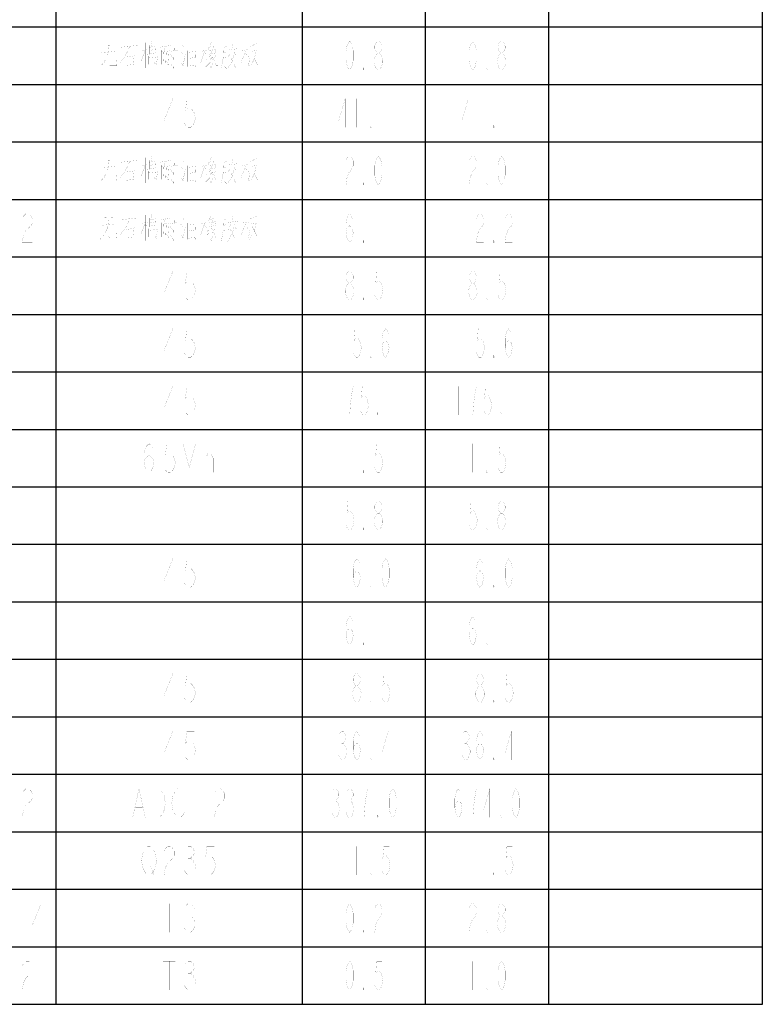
# Model space of a CAD drawing. Header units: millimetres. Extents: x 0 to 8480361154, y -14382841229 to 497.
# Tile 11 of 24: x 724 to 815, y 7 to 127. Entities that reach past the tile are written whole.
import ezdxf

# ---------------------------------------------------------------- set-up
doc = ezdxf.new("R2010")
doc.units = ezdxf.units.MM
doc.header["$LTSCALE"] = 16.335
doc.layers.get('0').update_dxf_attribs({"linetype": 'CONTINUOUS'})
doc.layers.add('040008810005_DXF_TABLE', color=7, linetype='CONTINUOUS')

# ---------------------------------------------------------------- blocks, each defined once
blk = doc.blocks.new('TABLE_BL1', base_point=(609.38, 251.64))
at = {"layer": '040008810005_DXF_TABLE', "color": 2, "linetype": 'Continuous'}
for p, q in [((728.87, 6.64), (728.87, 496.64)), ((758.87, 6.64), (758.87, 496.64)), ((773.87, 6.64), (773.87, 496.64)), ((788.87, 6.64), (788.87, 496.64)), ((814.87, 6.64), (814.87, 496.64)), ((634.87, 125.64), (814.87, 125.64)), ((634.87, 118.64), (814.87, 118.64)), ((634.87, 111.64), (814.87, 111.64)), ((634.87, 104.64), (814.87, 104.64)), ((634.87, 97.64), (814.87, 97.64)), ((634.87, 90.64), (814.87, 90.64)), ((634.87, 83.64), (814.87, 83.64)), ((634.87, 76.64), (814.87, 76.64)), ((634.87, 69.64), (814.87, 69.64)), ((634.87, 62.64), (814.87, 62.64)), ((634.87, 55.64), (814.87, 55.64)), ((634.87, 48.64), (814.87, 48.64)), ((634.87, 41.64), (814.87, 41.64)), ((634.87, 34.64), (814.87, 34.64)), ((634.87, 27.64), (814.87, 27.64)), ((634.87, 20.64), (814.87, 20.64)), ((634.87, 13.64), (814.87, 13.64)), ((634.87, 6.64), (814.87, 6.64))]:
    blk.add_line(p, q, dxfattribs=at)
at = {"layer": '040008810005_DXF_TABLE', "color": 5, "linetype": 'Continuous', "const_width": 0.01}
for points in [[(725.37, 123.89), (725.37, 120.39)], [(739.72, 123.72), (739.72, 120.62)], [(740.54, 123.84), (740.42, 123.27)], [(743.28, 123.72), (743.17, 120.62), (742.82, 121.24)], [(745.38, 123.72), (745.38, 121.01)], [(746.96, 123.72), (746.96, 120.62)], [(747.77, 123.72), (747.37, 122.88)], [(750.28, 123.67), (750.4, 123.16)], [(751.97, 123.67), (751.97, 120.56)], [(752.5, 123.5), (752.5, 121.97), (752.27, 120.84)], [(752.5, 123.27), (753.37, 123.61)], [(764.62, 120.39), (764.4, 120.68), (764.29, 120.98), (764.18, 121.56), (764.18, 122.73), (764.29, 123.31), (764.4, 123.6), (764.62, 123.89), (764.84, 123.6), (764.94, 123.31), (765.05, 122.73), (765.05, 121.56), (764.94, 120.98), (764.84, 120.68), (764.62, 120.39)], [(768.01, 122.43), (767.79, 122.73), (767.68, 123.02), (767.68, 123.31), (767.79, 123.6), (768.01, 123.89), (768.23, 123.89), (768.44, 123.6), (768.55, 123.31), (768.55, 123.02), (768.44, 122.73), (768.23, 122.43)], [(779.62, 120.39), (779.4, 120.68), (779.29, 120.98), (779.18, 121.56), (779.18, 122.73), (779.29, 123.31), (779.4, 123.6), (779.62, 123.89), (779.84, 123.6), (779.94, 123.31), (780.05, 122.73), (780.05, 121.56), (779.94, 120.98), (779.84, 120.68), (779.62, 120.39)], [(783.01, 122.43), (782.79, 122.73), (782.68, 123.02), (782.68, 123.31), (782.79, 123.6), (783.01, 123.89), (783.23, 123.89), (783.44, 123.6), (783.55, 123.31), (783.55, 123.02), (783.44, 122.73), (783.23, 122.43)], [(734.42, 122.48), (736.11, 122.65)], [(734.71, 123.38), (735.87, 123.44)], [(735.17, 122.2), (735.29, 123.38)], [(735.29, 121.13), (735.29, 122.59)], [(737.86, 123.27), (737.39, 122.26), (736.69, 121.3)], [(736.75, 123.16), (738.79, 123.38)], [(739.72, 122.71), (739.2, 121.41)], [(739.32, 122.71), (740.02, 122.88)], [(739.72, 122.59), (740.02, 122.26)], [(740.25, 122.31), (740.25, 123.38)], [(740.95, 123.27), (740.25, 123.16)], [(740.25, 122.76), (740.77, 122.88)], [(740.25, 122.37), (741.01, 122.48)], [(740.6, 122.37), (740.6, 120.62)], [(741.01, 123.38), (740.95, 122.48)], [(741.59, 123.16), (742.82, 123.38)], [(741.71, 121.07), (741.71, 122.82)], [(741.71, 122.59), (742.64, 122.71)], [(742, 122.59), (741.94, 121.3)], [(742, 122.59), (742.17, 123.27)], [(742.23, 121.24), (742.29, 122.65)], [(742.64, 122.82), (742.52, 121.01), (742.35, 121.41)], [(742.76, 122.65), (743.69, 122.82)], [(742.76, 122.31), (743.05, 121.86)], [(744.04, 122.65), (744.33, 122.31)], [(744.16, 121.24), (744.33, 120.9), (744.62, 122.37)], [(744.27, 123.44), (744.51, 123.05)], [(744.92, 122.76), (744.92, 120.79)], [(744.92, 122.54), (745.91, 122.65)], [(745.91, 122.76), (745.85, 120.79)], [(746.96, 122.71), (746.49, 121.3)], [(746.55, 122.65), (747.25, 122.82)], [(746.96, 122.48), (747.19, 122.2)], [(747.89, 122.82), (747.77, 122.26), (747.19, 121.63)], [(747.48, 122.76), (748.36, 122.93)], [(747.48, 122.88), (747.48, 122.2)], [(747.48, 122.31), (748.36, 122.48)], [(747.54, 123.16), (748.07, 123.33)], [(748.12, 123.38), (747.89, 122.88)], [(748.36, 122.99), (748.3, 122.48)], [(749.29, 123.38), (749.23, 121.92)], [(749.29, 123.16), (749.64, 123.22)], [(749.29, 122.48), (749.58, 122.59)], [(749.64, 123.38), (749.64, 120.62)], [(749.82, 122.82), (751.04, 122.99)], [(750.11, 122.54), (749.82, 121.92)], [(750.52, 122.65), (750.81, 122.03)], [(751.97, 122.71), (751.39, 121.3)], [(752.38, 122.88), (751.57, 122.76)], [(751.97, 122.37), (752.32, 121.97)], [(753.26, 122.82), (753.02, 121.75), (752.79, 121.3), (752.38, 120.79)], [(752.67, 122.65), (753.26, 122.76)], [(752.73, 122.37), (753.43, 120.96), (753.55, 120.96)], [(768.01, 120.39), (767.79, 120.68), (767.68, 120.98), (767.57, 121.27), (767.57, 121.56), (767.68, 121.85), (767.79, 122.14), (768.01, 122.43), (768.23, 122.43), (768.44, 122.14), (768.55, 121.85), (768.66, 121.56), (768.66, 121.27), (768.55, 120.98), (768.44, 120.68), (768.23, 120.39), (768.01, 120.39)], [(783.01, 120.39), (782.79, 120.68), (782.68, 120.98), (782.57, 121.27), (782.57, 121.56), (782.68, 121.85), (782.79, 122.14), (783.01, 122.43), (783.23, 122.43), (783.44, 122.14), (783.55, 121.85), (783.66, 121.56), (783.66, 121.27), (783.55, 120.98), (783.44, 120.68), (783.23, 120.39), (783.01, 120.39)], [(734.71, 121.3), (734.24, 120.79)], [(735.17, 122.2), (734.71, 121.3)], [(735.29, 121.13), (735.41, 120.9), (736.28, 120.9), (736.22, 121.63)], [(737.39, 122.2), (737.39, 120.84)], [(737.39, 121.97), (738.32, 122.09)], [(738.38, 121.07), (737.39, 120.96)], [(738.38, 122.2), (738.27, 121.07)], [(740.13, 122.09), (740.13, 121.07)], [(740.13, 121.86), (741.18, 121.97)], [(741.07, 120.9), (740.83, 121.35)], [(741.24, 122.09), (741.07, 120.9)], [(745.03, 121.8), (745.85, 121.92)], [(747.95, 121.63), (747.07, 120.73)], [(747.89, 121.92), (747.25, 121.3)], [(747.77, 122.2), (747.95, 121.8), (747.95, 121.3), (747.77, 120.56)], [(748.3, 122.14), (747.95, 121.69)], [(748.07, 121.69), (748.36, 120.9), (748.59, 120.9)], [(749.23, 121.92), (749, 120.56)], [(749.23, 121.86), (749.58, 121.92)], [(750.52, 122.2), (750.34, 121.52), (749.76, 120.51)], [(750.11, 121.97), (750.75, 120.62), (751.04, 120.62)], [(744.92, 120.9), (745.85, 121.01)], [(747.77, 120.56), (747.6, 120.84)], [(749.64, 120.56), (749.41, 120.79)], [(766.37, 120.39), (766.26, 120.39), (766.26, 120.68), (766.37, 120.39)], [(781.37, 120.39), (781.26, 120.39), (781.26, 120.68), (781.37, 120.39)], [(725.37, 116.89), (725.37, 113.39)], [(743.1, 113.39), (743.1, 116.89), (742.03, 114.27), (743.41, 114.27)], [(745.7, 116.89), (744.79, 116.89), (744.63, 115.43), (744.94, 115.73), (745.24, 115.73), (745.55, 115.43), (745.7, 115.14), (745.86, 114.56), (745.7, 113.98), (745.55, 113.68), (745.24, 113.39), (744.94, 113.39), (744.63, 113.68), (744.48, 113.98)], [(764.07, 113.39), (764.07, 116.89), (763.3, 114.27), (764.29, 114.27)], [(765.49, 116.89), (765.49, 113.39)], [(768.99, 116.89), (768.99, 113.39)], [(779.07, 113.39), (779.07, 116.89), (778.3, 114.27), (779.29, 114.27)], [(780.49, 116.89), (780.49, 113.39)], [(783.99, 116.89), (783.99, 113.39)], [(767.24, 113.39), (767.13, 113.39), (767.13, 113.68), (767.24, 113.39)], [(782.24, 113.39), (782.13, 113.39), (782.13, 113.68), (782.24, 113.39)], [(725.37, 109.89), (725.37, 106.39)], [(734.71, 109.38), (735.87, 109.44)], [(735.17, 108.2), (735.29, 109.38)], [(737.86, 109.27), (737.39, 108.26), (736.69, 107.3)], [(736.75, 109.16), (738.79, 109.38)], [(739.72, 109.72), (739.72, 106.62)], [(740.25, 108.31), (740.25, 109.38)], [(740.95, 109.27), (740.25, 109.16)], [(740.54, 109.84), (740.42, 109.27)], [(741.01, 109.38), (740.95, 108.48)], [(741.59, 109.16), (742.82, 109.38)], [(742, 108.59), (742.17, 109.27)], [(743.28, 109.72), (743.17, 106.62), (742.82, 107.24)], [(744.27, 109.44), (744.51, 109.05)], [(745.38, 109.72), (745.38, 107.01)], [(746.96, 109.72), (746.96, 106.62)], [(747.77, 109.72), (747.37, 108.88)], [(747.54, 109.16), (748.07, 109.33)], [(748.12, 109.38), (747.89, 108.88)], [(749.29, 109.38), (749.23, 107.92)], [(749.29, 109.16), (749.64, 109.22)], [(749.64, 109.38), (749.64, 106.62)], [(750.28, 109.67), (750.4, 109.16)], [(751.97, 109.67), (751.97, 106.56)], [(752.5, 109.5), (752.5, 107.97), (752.27, 106.84)], [(752.5, 109.27), (753.37, 109.61)], [(764.18, 109.31), (764.29, 109.6), (764.51, 109.89), (764.73, 109.89), (764.94, 109.6), (765.05, 109.31), (765.05, 108.73), (764.94, 108.43), (764.73, 108.14), (764.51, 107.85), (764.29, 107.27), (764.18, 106.39), (765.05, 106.39)], [(768.12, 106.39), (767.9, 106.68), (767.79, 106.98), (767.68, 107.56), (767.68, 108.73), (767.79, 109.31), (767.9, 109.6), (768.12, 109.89), (768.34, 109.6), (768.44, 109.31), (768.55, 108.73), (768.55, 107.56), (768.44, 106.98), (768.34, 106.68), (768.12, 106.39)], [(779.18, 109.31), (779.29, 109.6), (779.51, 109.89), (779.73, 109.89), (779.94, 109.6), (780.05, 109.31), (780.05, 108.73), (779.94, 108.43), (779.73, 108.14), (779.51, 107.85), (779.29, 107.27), (779.18, 106.39), (780.05, 106.39)], [(783.12, 106.39), (782.9, 106.68), (782.79, 106.98), (782.68, 107.56), (782.68, 108.73), (782.79, 109.31), (782.9, 109.6), (783.12, 109.89), (783.34, 109.6), (783.44, 109.31), (783.55, 108.73), (783.55, 107.56), (783.44, 106.98), (783.34, 106.68), (783.12, 106.39)], [(734.42, 108.48), (736.11, 108.65)], [(735.17, 108.2), (734.71, 107.3)], [(735.29, 107.13), (735.29, 108.59)], [(737.39, 108.2), (737.39, 106.84)], [(737.39, 107.97), (738.32, 108.09)], [(738.38, 108.2), (738.27, 107.07)], [(739.72, 108.71), (739.2, 107.41)], [(739.32, 108.71), (740.02, 108.88)], [(739.72, 108.59), (740.02, 108.26)], [(740.13, 108.09), (740.13, 107.07)], [(740.13, 107.86), (741.18, 107.97)], [(740.25, 108.76), (740.77, 108.88)], [(740.25, 108.37), (741.01, 108.48)], [(740.6, 108.37), (740.6, 106.62)], [(741.24, 108.09), (741.07, 106.9)], [(741.71, 107.07), (741.71, 108.82)], [(741.71, 108.59), (742.64, 108.71)], [(742, 108.59), (741.94, 107.3)], [(742.23, 107.24), (742.29, 108.65)], [(742.64, 108.82), (742.52, 107.01), (742.35, 107.41)], [(742.76, 108.65), (743.69, 108.82)], [(742.76, 108.31), (743.05, 107.86)], [(744.04, 108.65), (744.33, 108.31)], [(744.16, 107.24), (744.33, 106.9), (744.62, 108.37)], [(744.92, 108.76), (744.92, 106.79)], [(744.92, 108.54), (745.91, 108.65)], [(745.03, 107.8), (745.85, 107.92)], [(745.91, 108.76), (745.85, 106.79)], [(746.96, 108.71), (746.49, 107.3)], [(746.55, 108.65), (747.25, 108.82)], [(746.96, 108.48), (747.19, 108.2)], [(747.89, 108.82), (747.77, 108.26), (747.19, 107.63)], [(747.89, 107.92), (747.25, 107.3)], [(747.48, 108.76), (748.36, 108.93)], [(747.48, 108.88), (747.48, 108.2)], [(747.48, 108.31), (748.36, 108.48)], [(747.77, 108.2), (747.95, 107.8), (747.95, 107.3), (747.77, 106.56)], [(748.3, 108.14), (747.95, 107.69)], [(748.36, 108.99), (748.3, 108.48)], [(749.23, 107.92), (749, 106.56)], [(749.23, 107.86), (749.58, 107.92)], [(749.29, 108.48), (749.58, 108.59)], [(750.52, 108.2), (750.34, 107.52), (749.76, 106.51)], [(749.82, 108.82), (751.04, 108.99)], [(750.11, 108.54), (749.82, 107.92)], [(750.11, 107.97), (750.75, 106.62), (751.04, 106.62)], [(750.52, 108.65), (750.81, 108.03)], [(751.97, 108.71), (751.39, 107.3)], [(752.38, 108.88), (751.57, 108.76)], [(751.97, 108.37), (752.32, 107.97)], [(753.26, 108.82), (753.02, 107.75), (752.79, 107.3), (752.38, 106.79)], [(752.67, 108.65), (753.26, 108.76)], [(752.73, 108.37), (753.43, 106.96), (753.55, 106.96)], [(734.71, 107.3), (734.24, 106.79)], [(735.29, 107.13), (735.41, 106.9), (736.28, 106.9), (736.22, 107.63)], [(738.38, 107.07), (737.39, 106.96)], [(741.07, 106.9), (740.83, 107.35)], [(744.92, 106.9), (745.85, 107.01)], [(747.95, 107.63), (747.07, 106.73)], [(747.77, 106.56), (747.6, 106.84)], [(748.07, 107.69), (748.36, 106.9), (748.59, 106.9)], [(749.64, 106.56), (749.41, 106.79)], [(766.37, 106.39), (766.26, 106.39), (766.26, 106.68), (766.37, 106.39)], [(781.37, 106.39), (781.26, 106.39), (781.26, 106.68), (781.37, 106.39)], [(724.75, 102.31), (724.91, 102.6), (725.21, 102.89), (725.52, 102.89), (725.83, 102.6), (725.98, 102.31), (725.98, 101.73), (725.83, 101.43), (725.52, 101.14), (725.21, 100.85), (724.91, 100.27), (724.75, 99.39), (725.98, 99.39)], [(734.71, 102.38), (735.87, 102.44)], [(735.17, 101.2), (735.29, 102.38)], [(737.86, 102.27), (737.39, 101.26), (736.69, 100.3)], [(736.75, 102.16), (738.79, 102.38)], [(739.72, 102.72), (739.72, 99.62)], [(740.25, 101.31), (740.25, 102.38)], [(740.95, 102.27), (740.25, 102.16)], [(740.54, 102.84), (740.42, 102.27)], [(741.01, 102.38), (740.95, 101.48)], [(741.59, 102.16), (742.82, 102.38)], [(742, 101.59), (742.17, 102.27)], [(743.28, 102.72), (743.17, 99.62), (742.82, 100.24)], [(744.27, 102.44), (744.51, 102.05)], [(745.38, 102.72), (745.38, 100.01)], [(746.96, 102.72), (746.96, 99.62)], [(747.77, 102.72), (747.37, 101.88)], [(747.48, 101.76), (748.36, 101.93)], [(747.54, 102.16), (748.07, 102.33)], [(748.12, 102.38), (747.89, 101.88)], [(748.36, 101.99), (748.3, 101.48)], [(749.29, 102.38), (749.23, 100.92)], [(749.29, 102.16), (749.64, 102.22)], [(749.64, 102.38), (749.64, 99.62)], [(749.82, 101.82), (751.04, 101.99)], [(750.28, 102.67), (750.4, 102.16)], [(751.97, 102.67), (751.97, 99.56)], [(752.5, 102.5), (752.5, 100.97), (752.27, 99.84)], [(752.5, 102.27), (753.37, 102.61)], [(764.18, 100.56), (764.29, 101.14), (764.62, 101.43), (764.94, 101.14), (765.05, 100.56), (764.94, 99.98), (764.84, 99.68), (764.62, 99.39), (764.4, 99.68), (764.29, 99.98), (764.18, 100.56), (764.18, 101.73), (764.29, 102.31), (764.4, 102.6), (764.62, 102.89), (764.84, 102.6), (764.94, 102.31)], [(768.12, 102.89), (768.12, 99.39)], [(778.74, 102.89), (778.74, 99.39)], [(780.05, 102.31), (780.16, 102.6), (780.38, 102.89), (780.6, 102.89), (780.82, 102.6), (780.93, 102.31), (780.93, 101.73), (780.82, 101.43), (780.6, 101.14), (780.38, 100.85), (780.16, 100.27), (780.05, 99.39), (780.93, 99.39)], [(783.55, 102.31), (783.66, 102.6), (783.88, 102.89), (784.1, 102.89), (784.32, 102.6), (784.43, 102.31), (784.43, 101.73), (784.32, 101.43), (784.1, 101.14), (783.88, 100.85), (783.66, 100.27), (783.55, 99.39), (784.43, 99.39)], [(734.42, 101.48), (736.11, 101.65)], [(735.17, 101.2), (734.71, 100.3)], [(735.29, 100.13), (735.29, 101.59)], [(737.39, 101.2), (737.39, 99.84)], [(737.39, 100.97), (738.32, 101.09)], [(738.38, 101.2), (738.27, 100.07)], [(739.72, 101.71), (739.2, 100.41)], [(739.32, 101.71), (740.02, 101.88)], [(739.72, 101.59), (740.02, 101.26)], [(740.13, 101.09), (740.13, 100.07)], [(740.13, 100.86), (741.18, 100.97)], [(740.25, 101.76), (740.77, 101.88)], [(740.25, 101.37), (741.01, 101.48)], [(740.6, 101.37), (740.6, 99.62)], [(741.24, 101.09), (741.07, 99.9)], [(741.71, 100.07), (741.71, 101.82)], [(741.71, 101.59), (742.64, 101.71)], [(742, 101.59), (741.94, 100.3)], [(742.23, 100.24), (742.29, 101.65)], [(742.64, 101.82), (742.52, 100.01), (742.35, 100.41)], [(742.76, 101.65), (743.69, 101.82)], [(742.76, 101.31), (743.05, 100.86)], [(744.04, 101.65), (744.33, 101.31)], [(744.16, 100.24), (744.33, 99.9), (744.62, 101.37)], [(744.92, 101.76), (744.92, 99.79)], [(744.92, 101.54), (745.91, 101.65)], [(745.03, 100.8), (745.85, 100.92)], [(745.91, 101.76), (745.85, 99.79)], [(746.96, 101.71), (746.49, 100.3)], [(746.55, 101.65), (747.25, 101.82)], [(746.96, 101.48), (747.19, 101.2)], [(747.89, 101.82), (747.77, 101.26), (747.19, 100.63)], [(747.89, 100.92), (747.25, 100.3)], [(747.48, 101.88), (747.48, 101.2)], [(747.48, 101.31), (748.36, 101.48)], [(747.77, 101.2), (747.95, 100.8), (747.95, 100.3), (747.77, 99.56)], [(748.3, 101.14), (747.95, 100.69)], [(748.07, 100.69), (748.36, 99.9), (748.59, 99.9)], [(749.23, 100.92), (749, 99.56)], [(749.23, 100.86), (749.58, 100.92)], [(749.29, 101.48), (749.58, 101.59)], [(750.52, 101.2), (750.34, 100.52), (749.76, 99.51)], [(750.11, 101.54), (749.82, 100.92)], [(750.11, 100.97), (750.75, 99.62), (751.04, 99.62)], [(750.52, 101.65), (750.81, 101.03)], [(751.97, 101.71), (751.39, 100.3)], [(752.38, 101.88), (751.57, 101.76)], [(751.97, 101.37), (752.32, 100.97)], [(753.26, 101.82), (753.02, 100.75), (752.79, 100.3), (752.38, 99.79)], [(752.67, 101.65), (753.26, 101.76)], [(752.73, 101.37), (753.43, 99.96), (753.55, 99.96)], [(734.71, 100.3), (734.24, 99.79)], [(735.29, 100.13), (735.41, 99.9), (736.28, 99.9), (736.22, 100.63)], [(738.38, 100.07), (737.39, 99.96)], [(741.07, 99.9), (740.83, 100.35)], [(744.92, 99.9), (745.85, 100.01)], [(747.95, 100.63), (747.07, 99.73)], [(747.77, 99.56), (747.6, 99.84)], [(749.64, 99.56), (749.41, 99.79)], [(766.37, 99.39), (766.26, 99.39), (766.26, 99.68), (766.37, 99.39)], [(782.24, 99.39), (782.13, 99.39), (782.13, 99.68), (782.24, 99.39)], [(743.1, 92.39), (743.1, 95.89), (742.03, 93.27), (743.41, 93.27)], [(725.37, 95.89), (725.37, 92.39)], [(745.7, 95.89), (744.79, 95.89), (744.63, 94.43), (744.94, 94.73), (745.24, 94.73), (745.55, 94.43), (745.7, 94.14), (745.86, 93.56), (745.7, 92.98), (745.55, 92.68), (745.24, 92.39), (744.94, 92.39), (744.63, 92.68), (744.48, 92.98)], [(764.51, 94.43), (764.29, 94.73), (764.18, 95.02), (764.18, 95.31), (764.29, 95.6), (764.51, 95.89), (764.73, 95.89), (764.94, 95.6), (765.05, 95.31), (765.05, 95.02), (764.94, 94.73), (764.73, 94.43)], [(768.55, 95.89), (767.9, 95.89), (767.79, 94.43), (768.01, 94.73), (768.23, 94.73), (768.44, 94.43), (768.55, 94.14), (768.66, 93.56), (768.55, 92.98), (768.44, 92.68), (768.23, 92.39), (768.01, 92.39), (767.79, 92.68), (767.68, 92.98)], [(779.51, 94.43), (779.29, 94.73), (779.18, 95.02), (779.18, 95.31), (779.29, 95.6), (779.51, 95.89), (779.73, 95.89), (779.94, 95.6), (780.05, 95.31), (780.05, 95.02), (779.94, 94.73), (779.73, 94.43)], [(783.55, 95.89), (782.9, 95.89), (782.79, 94.43), (783.01, 94.73), (783.23, 94.73), (783.44, 94.43), (783.55, 94.14), (783.66, 93.56), (783.55, 92.98), (783.44, 92.68), (783.23, 92.39), (783.01, 92.39), (782.79, 92.68), (782.68, 92.98)], [(764.51, 92.39), (764.29, 92.68), (764.18, 92.98), (764.07, 93.27), (764.07, 93.56), (764.18, 93.85), (764.29, 94.14), (764.51, 94.43), (764.73, 94.43), (764.94, 94.14), (765.05, 93.85), (765.16, 93.56), (765.16, 93.27), (765.05, 92.98), (764.94, 92.68), (764.73, 92.39), (764.51, 92.39)], [(779.51, 92.39), (779.29, 92.68), (779.18, 92.98), (779.07, 93.27), (779.07, 93.56), (779.18, 93.85), (779.29, 94.14), (779.51, 94.43), (779.73, 94.43), (779.94, 94.14), (780.05, 93.85), (780.16, 93.56), (780.16, 93.27), (780.05, 92.98), (779.94, 92.68), (779.73, 92.39), (779.51, 92.39)], [(766.37, 92.39), (766.26, 92.39), (766.26, 92.68), (766.37, 92.39)], [(781.37, 92.39), (781.26, 92.39), (781.26, 92.68), (781.37, 92.39)], [(725.37, 88.89), (725.37, 85.39)], [(743.1, 85.39), (743.1, 88.89), (742.03, 86.27), (743.41, 86.27)], [(745.7, 88.89), (744.79, 88.89), (744.63, 87.43), (744.94, 87.73), (745.24, 87.73), (745.55, 87.43), (745.7, 87.14), (745.86, 86.56), (745.7, 85.98), (745.55, 85.68), (745.24, 85.39), (744.94, 85.39), (744.63, 85.68), (744.48, 85.98)], [(763.74, 88.89), (763.74, 85.39)], [(765.93, 88.89), (765.27, 88.89), (765.16, 87.43), (765.38, 87.73), (765.6, 87.73), (765.82, 87.43), (765.93, 87.14), (766.04, 86.56), (765.93, 85.98), (765.82, 85.68), (765.6, 85.39), (765.38, 85.39), (765.16, 85.68), (765.05, 85.98)], [(768.55, 86.56), (768.66, 87.14), (768.99, 87.43), (769.32, 87.14), (769.43, 86.56), (769.32, 85.98), (769.21, 85.68), (768.99, 85.39), (768.77, 85.68), (768.66, 85.98), (768.55, 86.56), (768.55, 87.73), (768.66, 88.31), (768.77, 88.6), (768.99, 88.89), (769.21, 88.6), (769.32, 88.31)], [(778.74, 88.89), (778.74, 85.39)], [(780.93, 88.89), (780.27, 88.89), (780.16, 87.43), (780.38, 87.73), (780.6, 87.73), (780.82, 87.43), (780.93, 87.14), (781.04, 86.56), (780.93, 85.98), (780.82, 85.68), (780.6, 85.39), (780.38, 85.39), (780.16, 85.68), (780.05, 85.98)], [(783.55, 86.56), (783.66, 87.14), (783.99, 87.43), (784.32, 87.14), (784.43, 86.56), (784.32, 85.98), (784.21, 85.68), (783.99, 85.39), (783.77, 85.68), (783.66, 85.98), (783.55, 86.56), (783.55, 87.73), (783.66, 88.31), (783.77, 88.6), (783.99, 88.89), (784.21, 88.6), (784.32, 88.31)], [(767.24, 85.39), (767.13, 85.39), (767.13, 85.68), (767.24, 85.39)], [(782.24, 85.39), (782.13, 85.39), (782.13, 85.68), (782.24, 85.39)], [(725.37, 81.89), (725.37, 78.39)], [(743.1, 78.39), (743.1, 81.89), (742.03, 79.27), (743.41, 79.27)], [(745.7, 81.89), (744.79, 81.89), (744.63, 80.43), (744.94, 80.73), (745.24, 80.73), (745.55, 80.43), (745.7, 80.14), (745.86, 79.56), (745.7, 78.98), (745.55, 78.68), (745.24, 78.39), (744.94, 78.39), (744.63, 78.68), (744.48, 78.98)], [(762.87, 81.89), (762.87, 78.39)], [(764.62, 78.39), (764.73, 79.85), (764.84, 80.73), (764.94, 81.31), (765.05, 81.89), (764.18, 81.89)], [(766.8, 81.89), (766.15, 81.89), (766.04, 80.43), (766.26, 80.73), (766.48, 80.73), (766.69, 80.43), (766.8, 80.14), (766.91, 79.56), (766.8, 78.98), (766.69, 78.68), (766.48, 78.39), (766.26, 78.39), (766.04, 78.68), (765.93, 78.98)], [(769.87, 81.89), (769.87, 78.39)], [(777.87, 81.89), (777.87, 78.39)], [(779.62, 78.39), (779.73, 79.85), (779.84, 80.73), (779.94, 81.31), (780.05, 81.89), (779.18, 81.89)], [(781.8, 81.89), (781.15, 81.89), (781.04, 80.43), (781.26, 80.73), (781.48, 80.73), (781.69, 80.43), (781.8, 80.14), (781.91, 79.56), (781.8, 78.98), (781.69, 78.68), (781.48, 78.39), (781.26, 78.39), (781.04, 78.68), (780.93, 78.98)], [(784.87, 81.89), (784.87, 78.39)], [(768.12, 78.39), (768.01, 78.39), (768.01, 78.68), (768.12, 78.39)], [(783.12, 78.39), (783.01, 78.39), (783.01, 78.68), (783.12, 78.39)], [(725.37, 74.89), (725.37, 71.39)], [(739.58, 72.56), (739.73, 73.14), (740.19, 73.43), (740.65, 73.14), (740.8, 72.56), (740.65, 71.98), (740.5, 71.68), (740.19, 71.39), (739.89, 71.68), (739.73, 71.98), (739.58, 72.56), (739.58, 73.73), (739.73, 74.31), (739.89, 74.6), (740.19, 74.89), (740.5, 74.6), (740.65, 74.31)], [(743.25, 74.89), (742.34, 74.89), (742.18, 73.43), (742.49, 73.73), (742.79, 73.73), (743.1, 73.43), (743.25, 73.14), (743.41, 72.56), (743.25, 71.98), (743.1, 71.68), (742.79, 71.39), (742.49, 71.39), (742.18, 71.68), (742.03, 71.98)], [(744.33, 71.39), (744.33, 74.89), (745.09, 71.98), (745.86, 74.89), (745.86, 71.39)], [(764.62, 74.89), (764.62, 71.39)], [(768.55, 74.89), (767.9, 74.89), (767.79, 73.43), (768.01, 73.73), (768.23, 73.73), (768.44, 73.43), (768.55, 73.14), (768.66, 72.56), (768.55, 71.98), (768.44, 71.68), (768.23, 71.39), (768.01, 71.39), (767.79, 71.68), (767.68, 71.98)], [(779.62, 74.89), (779.62, 71.39)], [(783.55, 74.89), (782.9, 74.89), (782.79, 73.43), (783.01, 73.73), (783.23, 73.73), (783.44, 73.43), (783.55, 73.14), (783.66, 72.56), (783.55, 71.98), (783.44, 71.68), (783.23, 71.39), (783.01, 71.39), (782.79, 71.68), (782.68, 71.98)], [(747.08, 71.39), (747.08, 73.73)], [(747.08, 73.14), (747.39, 73.73), (747.69, 73.73), (748, 73.14), (748, 71.39)], [(766.37, 71.39), (766.26, 71.39), (766.26, 71.68), (766.37, 71.39)], [(781.37, 71.39), (781.26, 71.39), (781.26, 71.68), (781.37, 71.39)], [(725.37, 67.89), (725.37, 64.39)], [(765.05, 67.89), (764.4, 67.89), (764.29, 66.43), (764.51, 66.73), (764.73, 66.73), (764.94, 66.43), (765.05, 66.14), (765.16, 65.56), (765.05, 64.98), (764.94, 64.68), (764.73, 64.39), (764.51, 64.39), (764.29, 64.68), (764.18, 64.98)], [(768.01, 66.43), (767.79, 66.73), (767.68, 67.02), (767.68, 67.31), (767.79, 67.6), (768.01, 67.89), (768.23, 67.89), (768.44, 67.6), (768.55, 67.31), (768.55, 67.02), (768.44, 66.73), (768.23, 66.43)], [(780.05, 67.89), (779.4, 67.89), (779.29, 66.43), (779.51, 66.73), (779.73, 66.73), (779.94, 66.43), (780.05, 66.14), (780.16, 65.56), (780.05, 64.98), (779.94, 64.68), (779.73, 64.39), (779.51, 64.39), (779.29, 64.68), (779.18, 64.98)], [(783.01, 66.43), (782.79, 66.73), (782.68, 67.02), (782.68, 67.31), (782.79, 67.6), (783.01, 67.89), (783.23, 67.89), (783.44, 67.6), (783.55, 67.31), (783.55, 67.02), (783.44, 66.73), (783.23, 66.43)], [(768.01, 64.39), (767.79, 64.68), (767.68, 64.98), (767.57, 65.27), (767.57, 65.56), (767.68, 65.85), (767.79, 66.14), (768.01, 66.43), (768.23, 66.43), (768.44, 66.14), (768.55, 65.85), (768.66, 65.56), (768.66, 65.27), (768.55, 64.98), (768.44, 64.68), (768.23, 64.39), (768.01, 64.39)], [(783.01, 64.39), (782.79, 64.68), (782.68, 64.98), (782.57, 65.27), (782.57, 65.56), (782.68, 65.85), (782.79, 66.14), (783.01, 66.43), (783.23, 66.43), (783.44, 66.14), (783.55, 65.85), (783.66, 65.56), (783.66, 65.27), (783.55, 64.98), (783.44, 64.68), (783.23, 64.39), (783.01, 64.39)], [(766.37, 64.39), (766.26, 64.39), (766.26, 64.68), (766.37, 64.39)], [(781.37, 64.39), (781.26, 64.39), (781.26, 64.68), (781.37, 64.39)], [(725.37, 60.89), (725.37, 57.39)], [(743.1, 57.39), (743.1, 60.89), (742.03, 58.27), (743.41, 58.27)], [(745.7, 60.89), (744.79, 60.89), (744.63, 59.43), (744.94, 59.73), (745.24, 59.73), (745.55, 59.43), (745.7, 59.14), (745.86, 58.56), (745.7, 57.98), (745.55, 57.68), (745.24, 57.39), (744.94, 57.39), (744.63, 57.68), (744.48, 57.98)], [(763.74, 60.89), (763.74, 57.39)], [(765.05, 58.56), (765.16, 59.14), (765.49, 59.43), (765.82, 59.14), (765.93, 58.56), (765.82, 57.98), (765.71, 57.68), (765.49, 57.39), (765.27, 57.68), (765.16, 57.98), (765.05, 58.56), (765.05, 59.73), (765.16, 60.31), (765.27, 60.6), (765.49, 60.89), (765.71, 60.6), (765.82, 60.31)], [(768.99, 57.39), (768.77, 57.68), (768.66, 57.98), (768.55, 58.56), (768.55, 59.73), (768.66, 60.31), (768.77, 60.6), (768.99, 60.89), (769.21, 60.6), (769.32, 60.31), (769.43, 59.73), (769.43, 58.56), (769.32, 57.98), (769.21, 57.68), (768.99, 57.39)], [(778.74, 60.89), (778.74, 57.39)], [(780.05, 58.56), (780.16, 59.14), (780.49, 59.43), (780.82, 59.14), (780.93, 58.56), (780.82, 57.98), (780.71, 57.68), (780.49, 57.39), (780.27, 57.68), (780.16, 57.98), (780.05, 58.56), (780.05, 59.73), (780.16, 60.31), (780.27, 60.6), (780.49, 60.89), (780.71, 60.6), (780.82, 60.31)], [(783.99, 57.39), (783.77, 57.68), (783.66, 57.98), (783.55, 58.56), (783.55, 59.73), (783.66, 60.31), (783.77, 60.6), (783.99, 60.89), (784.21, 60.6), (784.32, 60.31), (784.43, 59.73), (784.43, 58.56), (784.32, 57.98), (784.21, 57.68), (783.99, 57.39)], [(767.24, 57.39), (767.13, 57.39), (767.13, 57.68), (767.24, 57.39)], [(782.24, 57.39), (782.13, 57.39), (782.13, 57.68), (782.24, 57.39)], [(725.37, 53.89), (725.37, 50.39)], [(764.18, 51.56), (764.29, 52.14), (764.62, 52.43), (764.94, 52.14), (765.05, 51.56), (764.94, 50.98), (764.84, 50.68), (764.62, 50.39), (764.4, 50.68), (764.29, 50.98), (764.18, 51.56), (764.18, 52.73), (764.29, 53.31), (764.4, 53.6), (764.62, 53.89), (764.84, 53.6), (764.94, 53.31)], [(768.12, 53.89), (768.12, 50.39)], [(779.18, 51.56), (779.29, 52.14), (779.62, 52.43), (779.94, 52.14), (780.05, 51.56), (779.94, 50.98), (779.84, 50.68), (779.62, 50.39), (779.4, 50.68), (779.29, 50.98), (779.18, 51.56), (779.18, 52.73), (779.29, 53.31), (779.4, 53.6), (779.62, 53.89), (779.84, 53.6), (779.94, 53.31)], [(783.12, 53.89), (783.12, 50.39)], [(766.37, 50.39), (766.26, 50.39), (766.26, 50.68), (766.37, 50.39)], [(781.37, 50.39), (781.26, 50.39), (781.26, 50.68), (781.37, 50.39)], [(725.37, 46.89), (725.37, 43.39)], [(743.1, 43.39), (743.1, 46.89), (742.03, 44.27), (743.41, 44.27)], [(745.7, 46.89), (744.79, 46.89), (744.63, 45.43), (744.94, 45.73), (745.24, 45.73), (745.55, 45.43), (745.7, 45.14), (745.86, 44.56), (745.7, 43.98), (745.55, 43.68), (745.24, 43.39), (744.94, 43.39), (744.63, 43.68), (744.48, 43.98)], [(763.74, 46.89), (763.74, 43.39)], [(765.38, 45.43), (765.16, 45.73), (765.05, 46.02), (765.05, 46.31), (765.16, 46.6), (765.38, 46.89), (765.6, 46.89), (765.82, 46.6), (765.93, 46.31), (765.93, 46.02), (765.82, 45.73), (765.6, 45.43)], [(769.43, 46.89), (768.77, 46.89), (768.66, 45.43), (768.88, 45.73), (769.1, 45.73), (769.32, 45.43), (769.43, 45.14), (769.54, 44.56), (769.43, 43.98), (769.32, 43.68), (769.1, 43.39), (768.88, 43.39), (768.66, 43.68), (768.55, 43.98)], [(778.74, 46.89), (778.74, 43.39)], [(780.38, 45.43), (780.16, 45.73), (780.05, 46.02), (780.05, 46.31), (780.16, 46.6), (780.38, 46.89), (780.6, 46.89), (780.82, 46.6), (780.93, 46.31), (780.93, 46.02), (780.82, 45.73), (780.6, 45.43)], [(784.43, 46.89), (783.77, 46.89), (783.66, 45.43), (783.88, 45.73), (784.1, 45.73), (784.32, 45.43), (784.43, 45.14), (784.54, 44.56), (784.43, 43.98), (784.32, 43.68), (784.1, 43.39), (783.88, 43.39), (783.66, 43.68), (783.55, 43.98)], [(765.38, 43.39), (765.16, 43.68), (765.05, 43.98), (764.94, 44.27), (764.94, 44.56), (765.05, 44.85), (765.16, 45.14), (765.38, 45.43), (765.6, 45.43), (765.82, 45.14), (765.93, 44.85), (766.04, 44.56), (766.04, 44.27), (765.93, 43.98), (765.82, 43.68), (765.6, 43.39), (765.38, 43.39)], [(780.38, 43.39), (780.16, 43.68), (780.05, 43.98), (779.94, 44.27), (779.94, 44.56), (780.05, 44.85), (780.16, 45.14), (780.38, 45.43), (780.6, 45.43), (780.82, 45.14), (780.93, 44.85), (781.04, 44.56), (781.04, 44.27), (780.93, 43.98), (780.82, 43.68), (780.6, 43.39), (780.38, 43.39)], [(767.24, 43.39), (767.13, 43.39), (767.13, 43.68), (767.24, 43.39)], [(782.24, 43.39), (782.13, 43.39), (782.13, 43.68), (782.24, 43.39)], [(725.37, 39.89), (725.37, 36.39)], [(743.1, 36.39), (743.1, 39.89), (742.03, 37.27), (743.41, 37.27)], [(745.7, 39.89), (744.79, 39.89), (744.63, 38.43), (744.94, 38.73), (745.24, 38.73), (745.55, 38.43), (745.7, 38.14), (745.86, 37.56), (745.7, 36.98), (745.55, 36.68), (745.24, 36.39), (744.94, 36.39), (744.63, 36.68), (744.48, 36.98)], [(763.41, 39.6), (763.63, 39.89), (763.85, 39.89), (764.07, 39.6), (764.18, 39.31), (764.18, 39.02), (764.07, 38.73), (763.85, 38.43), (764.07, 38.14), (764.18, 37.85), (764.29, 37.56), (764.29, 37.27), (764.18, 36.98), (764.07, 36.68), (763.85, 36.39), (763.63, 36.39), (763.41, 36.68), (763.3, 36.98)], [(765.05, 37.56), (765.16, 38.14), (765.49, 38.43), (765.82, 38.14), (765.93, 37.56), (765.82, 36.98), (765.71, 36.68), (765.49, 36.39), (765.27, 36.68), (765.16, 36.98), (765.05, 37.56), (765.05, 38.73), (765.16, 39.31), (765.27, 39.6), (765.49, 39.89), (765.71, 39.6), (765.82, 39.31)], [(769.32, 36.39), (769.32, 39.89), (768.55, 37.27), (769.54, 37.27)], [(778.41, 39.6), (778.63, 39.89), (778.85, 39.89), (779.07, 39.6), (779.18, 39.31), (779.18, 39.02), (779.07, 38.73), (778.85, 38.43), (779.07, 38.14), (779.18, 37.85), (779.29, 37.56), (779.29, 37.27), (779.18, 36.98), (779.07, 36.68), (778.85, 36.39), (778.63, 36.39), (778.41, 36.68), (778.3, 36.98)], [(780.05, 37.56), (780.16, 38.14), (780.49, 38.43), (780.82, 38.14), (780.93, 37.56), (780.82, 36.98), (780.71, 36.68), (780.49, 36.39), (780.27, 36.68), (780.16, 36.98), (780.05, 37.56), (780.05, 38.73), (780.16, 39.31), (780.27, 39.6), (780.49, 39.89), (780.71, 39.6), (780.82, 39.31)], [(784.32, 36.39), (784.32, 39.89), (783.55, 37.27), (784.54, 37.27)], [(763.63, 38.43), (763.85, 38.43)], [(778.63, 38.43), (778.85, 38.43)], [(767.24, 36.39), (767.13, 36.39), (767.13, 36.68), (767.24, 36.39)], [(782.24, 36.39), (782.13, 36.39), (782.13, 36.68), (782.24, 36.39)], [(724.75, 32.31), (724.91, 32.6), (725.21, 32.89), (725.52, 32.89), (725.83, 32.6), (725.98, 32.31), (725.98, 31.73), (725.83, 31.43), (725.52, 31.14), (725.21, 30.85), (724.91, 30.27), (724.75, 29.39), (725.98, 29.39)], [(738.2, 29.39), (738.97, 32.89), (739.73, 29.39)], [(740.8, 32.89), (741.42, 32.89), (741.72, 32.6), (741.88, 32.31), (742.03, 32.02), (742.18, 31.14), (742.03, 30.27), (741.88, 29.98), (741.72, 29.68), (741.42, 29.39), (740.8, 29.39), (740.8, 32.89)], [(744.48, 29.98), (744.33, 29.68), (744.02, 29.39), (743.71, 29.39), (743.41, 29.68), (743.25, 29.98), (743.1, 30.27), (742.95, 31.14), (743.1, 32.02), (743.25, 32.31), (743.41, 32.6), (743.71, 32.89), (744.02, 32.89), (744.33, 32.6), (744.48, 32.31)], [(746.32, 32.89), (746.32, 29.39)], [(748.15, 32.31), (748.31, 32.6), (748.61, 32.89), (748.92, 32.89), (749.23, 32.6), (749.38, 32.31), (749.38, 31.73), (749.23, 31.43), (748.92, 31.14), (748.61, 30.85), (748.31, 30.27), (748.15, 29.39), (749.38, 29.39)], [(762.54, 32.6), (762.76, 32.89), (762.98, 32.89), (763.19, 32.6), (763.3, 32.31), (763.3, 32.02), (763.19, 31.73), (762.98, 31.43), (763.19, 31.14), (763.3, 30.85), (763.41, 30.56), (763.41, 30.27), (763.3, 29.98), (763.19, 29.68), (762.98, 29.39), (762.76, 29.39), (762.54, 29.68), (762.43, 29.98)], [(764.29, 32.6), (764.51, 32.89), (764.73, 32.89), (764.94, 32.6), (765.05, 32.31), (765.05, 32.02), (764.94, 31.73), (764.73, 31.43), (764.94, 31.14), (765.05, 30.85), (765.16, 30.56), (765.16, 30.27), (765.05, 29.98), (764.94, 29.68), (764.73, 29.39), (764.51, 29.39), (764.29, 29.68), (764.18, 29.98)], [(766.37, 29.39), (766.48, 30.85), (766.59, 31.73), (766.69, 32.31), (766.8, 32.89), (765.93, 32.89)], [(769.87, 29.39), (769.65, 29.68), (769.54, 29.98), (769.43, 30.56), (769.43, 31.73), (769.54, 32.31), (769.65, 32.6), (769.87, 32.89), (770.09, 32.6), (770.19, 32.31), (770.3, 31.73), (770.3, 30.56), (770.19, 29.98), (770.09, 29.68), (769.87, 29.39)], [(777.43, 30.56), (777.54, 31.14), (777.87, 31.43), (778.19, 31.14), (778.3, 30.56), (778.19, 29.98), (778.09, 29.68), (777.87, 29.39), (777.65, 29.68), (777.54, 29.98), (777.43, 30.56), (777.43, 31.73), (777.54, 32.31), (777.65, 32.6), (777.87, 32.89), (778.09, 32.6), (778.19, 32.31)], [(779.62, 29.39), (779.73, 30.85), (779.84, 31.73), (779.94, 32.31), (780.05, 32.89), (779.18, 32.89)], [(781.69, 29.39), (781.69, 32.89), (780.93, 30.27), (781.91, 30.27)], [(784.87, 29.39), (784.65, 29.68), (784.54, 29.98), (784.43, 30.56), (784.43, 31.73), (784.54, 32.31), (784.65, 32.6), (784.87, 32.89), (785.09, 32.6), (785.19, 32.31), (785.3, 31.73), (785.3, 30.56), (785.19, 29.98), (785.09, 29.68), (784.87, 29.39)], [(762.76, 31.43), (762.98, 31.43)], [(764.51, 31.43), (764.73, 31.43)], [(738.51, 30.56), (739.43, 30.56)], [(768.12, 29.39), (768.01, 29.39), (768.01, 29.68), (768.12, 29.39)], [(783.12, 29.39), (783.01, 29.39), (783.01, 29.68), (783.12, 29.39)], [(725.37, 25.89), (725.37, 22.39)], [(740.8, 22.98), (740.65, 22.68), (740.34, 22.39), (740.04, 22.39), (739.73, 22.68), (739.58, 22.98), (739.43, 23.27), (739.27, 24.14), (739.43, 25.02), (739.58, 25.31), (739.73, 25.6), (740.04, 25.89), (740.34, 25.89), (740.65, 25.6), (740.8, 25.31), (740.96, 25.02), (741.11, 24.14), (740.96, 23.27), (740.8, 22.98)], [(742.03, 25.31), (742.18, 25.6), (742.49, 25.89), (742.79, 25.89), (743.1, 25.6), (743.25, 25.31), (743.25, 24.73), (743.1, 24.43), (742.79, 24.14), (742.49, 23.85), (742.18, 23.27), (742.03, 22.39), (743.25, 22.39)], [(744.63, 25.6), (744.94, 25.89), (745.24, 25.89), (745.55, 25.6), (745.7, 25.31), (745.7, 25.02), (745.55, 24.73), (745.24, 24.43), (745.55, 24.14), (745.7, 23.85), (745.86, 23.56), (745.86, 23.27), (745.7, 22.98), (745.55, 22.68), (745.24, 22.39), (744.94, 22.39), (744.63, 22.68), (744.48, 22.98)], [(748.15, 25.89), (747.24, 25.89), (747.08, 24.43), (747.39, 24.73), (747.69, 24.73), (748, 24.43), (748.15, 24.14), (748.31, 23.56), (748.15, 22.98), (748, 22.68), (747.69, 22.39), (747.39, 22.39), (747.08, 22.68), (746.93, 22.98)], [(763.74, 25.89), (763.74, 22.39)], [(765.49, 25.89), (765.49, 22.39)], [(769.43, 25.89), (768.77, 25.89), (768.66, 24.43), (768.88, 24.73), (769.1, 24.73), (769.32, 24.43), (769.43, 24.14), (769.54, 23.56), (769.43, 22.98), (769.32, 22.68), (769.1, 22.39), (768.88, 22.39), (768.66, 22.68), (768.55, 22.98)], [(778.74, 25.89), (778.74, 22.39)], [(780.49, 25.89), (780.49, 22.39)], [(784.43, 25.89), (783.77, 25.89), (783.66, 24.43), (783.88, 24.73), (784.1, 24.73), (784.32, 24.43), (784.43, 24.14), (784.54, 23.56), (784.43, 22.98), (784.32, 22.68), (784.1, 22.39), (783.88, 22.39), (783.66, 22.68), (783.55, 22.98)], [(744.94, 24.43), (745.24, 24.43)], [(740.34, 23.56), (740.8, 22.39)], [(767.24, 22.39), (767.13, 22.39), (767.13, 22.68), (767.24, 22.39)], [(782.24, 22.39), (782.13, 22.39), (782.13, 22.68), (782.24, 22.39)], [(727.05, 15.39), (727.05, 18.89), (725.98, 16.27), (727.36, 16.27)], [(741.88, 18.89), (743.41, 18.89)], [(742.64, 18.89), (742.64, 15.39)], [(744.63, 18.6), (744.94, 18.89), (745.24, 18.89), (745.55, 18.6), (745.7, 18.31), (745.7, 18.02), (745.55, 17.73), (745.24, 17.43), (745.55, 17.14), (745.7, 16.85), (745.86, 16.56), (745.86, 16.27), (745.7, 15.98), (745.55, 15.68), (745.24, 15.39), (744.94, 15.39), (744.63, 15.68), (744.48, 15.98)], [(764.62, 15.39), (764.4, 15.68), (764.29, 15.98), (764.18, 16.56), (764.18, 17.73), (764.29, 18.31), (764.4, 18.6), (764.62, 18.89), (764.84, 18.6), (764.94, 18.31), (765.05, 17.73), (765.05, 16.56), (764.94, 15.98), (764.84, 15.68), (764.62, 15.39)], [(767.68, 18.31), (767.79, 18.6), (768.01, 18.89), (768.23, 18.89), (768.44, 18.6), (768.55, 18.31), (768.55, 17.73), (768.44, 17.43), (768.23, 17.14), (768.01, 16.85), (767.79, 16.27), (767.68, 15.39), (768.55, 15.39)], [(779.18, 18.31), (779.29, 18.6), (779.51, 18.89), (779.73, 18.89), (779.94, 18.6), (780.05, 18.31), (780.05, 17.73), (779.94, 17.43), (779.73, 17.14), (779.51, 16.85), (779.29, 16.27), (779.18, 15.39), (780.05, 15.39)], [(783.01, 17.43), (782.79, 17.73), (782.68, 18.02), (782.68, 18.31), (782.79, 18.6), (783.01, 18.89), (783.23, 18.89), (783.44, 18.6), (783.55, 18.31), (783.55, 18.02), (783.44, 17.73), (783.23, 17.43)], [(744.94, 17.43), (745.24, 17.43)], [(783.01, 15.39), (782.79, 15.68), (782.68, 15.98), (782.57, 16.27), (782.57, 16.56), (782.68, 16.85), (782.79, 17.14), (783.01, 17.43), (783.23, 17.43), (783.44, 17.14), (783.55, 16.85), (783.66, 16.56), (783.66, 16.27), (783.55, 15.98), (783.44, 15.68), (783.23, 15.39), (783.01, 15.39)], [(766.37, 15.39), (766.26, 15.39), (766.26, 15.68), (766.37, 15.39)], [(781.37, 15.39), (781.26, 15.39), (781.26, 15.68), (781.37, 15.39)], [(724.75, 11.31), (724.91, 11.6), (725.21, 11.89), (725.52, 11.89), (725.83, 11.6), (725.98, 11.31), (725.98, 10.73), (725.83, 10.43), (725.52, 10.14), (725.21, 9.85), (724.91, 9.27), (724.75, 8.39), (725.98, 8.39)], [(741.88, 11.89), (743.41, 11.89)], [(742.64, 11.89), (742.64, 8.39)], [(744.63, 11.6), (744.94, 11.89), (745.24, 11.89), (745.55, 11.6), (745.7, 11.31), (745.7, 11.02), (745.55, 10.73), (745.24, 10.43), (745.55, 10.14), (745.7, 9.85), (745.86, 9.56), (745.86, 9.27), (745.7, 8.98), (745.55, 8.68), (745.24, 8.39), (744.94, 8.39), (744.63, 8.68), (744.48, 8.98)], [(764.62, 8.39), (764.4, 8.68), (764.29, 8.98), (764.18, 9.56), (764.18, 10.73), (764.29, 11.31), (764.4, 11.6), (764.62, 11.89), (764.84, 11.6), (764.94, 11.31), (765.05, 10.73), (765.05, 9.56), (764.94, 8.98), (764.84, 8.68), (764.62, 8.39)], [(768.55, 11.89), (767.9, 11.89), (767.79, 10.43), (768.01, 10.73), (768.23, 10.73), (768.44, 10.43), (768.55, 10.14), (768.66, 9.56), (768.55, 8.98), (768.44, 8.68), (768.23, 8.39), (768.01, 8.39), (767.79, 8.68), (767.68, 8.98)], [(779.62, 11.89), (779.62, 8.39)], [(783.12, 8.39), (782.9, 8.68), (782.79, 8.98), (782.68, 9.56), (782.68, 10.73), (782.79, 11.31), (782.9, 11.6), (783.12, 11.89), (783.34, 11.6), (783.44, 11.31), (783.55, 10.73), (783.55, 9.56), (783.44, 8.98), (783.34, 8.68), (783.12, 8.39)], [(744.94, 10.43), (745.24, 10.43)], [(766.37, 8.39), (766.26, 8.39), (766.26, 8.68), (766.37, 8.39)], [(781.37, 8.39), (781.26, 8.39), (781.26, 8.68), (781.37, 8.39)]]:
    blk.add_lwpolyline(points, dxfattribs=at)

msp = doc.modelspace()

# ---------------------------------------------------------------- block references
msp.add_blockref('TABLE_BL1', (609.384, 251.6426))

doc.saveas('drawing.dxf')
